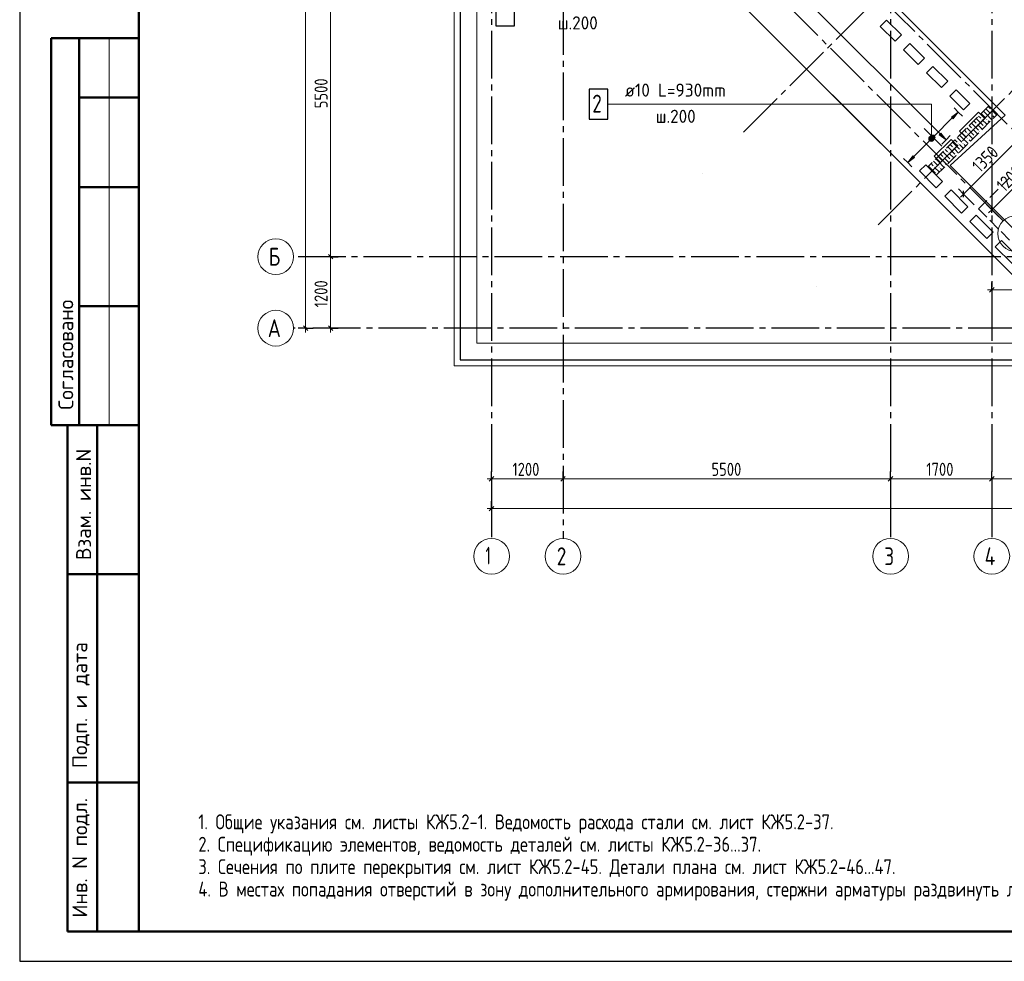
# Model space of a CAD drawing. Header units: millimetres. Extents: x 0 to 43617, y 0 to 59400.
# Tile 1 of 29: x 0 to 16534, y 0 to 15809. Entities that reach past the tile are written whole.
import ezdxf

# ---------------------------------------------------------------- set-up
doc = ezdxf.new("R2010")
doc.units = ezdxf.units.MM
doc.linetypes.add('______2', pattern=[270, 200, -70])
doc.linetypes.add('______5', pattern=[1100, 800, -100, 100, -100])
for name, color, linetype, lineweight in [('Standard', 7, 'Continuous', 25), ('ЖБ Пилон', 180, 'Continuous', 25), ('Обрамление П-обр. равн.', 7, 'Continuous', 25), ('Оси', 40, '______5', 18), ('Позиционная метка линия выноска', 7, 'Continuous', 13), ('Позиционная метка номер позиции', 7, 'Continuous', 13), ('Примечания', 7, 'Continuous', 25)]:
    doc.layers.add(name, color=color, linetype=linetype, lineweight=lineweight)
doc.layers.add('ЖБ Перекрытие верхний уровень', color=7, linetype='Continuous', lineweight=25, true_color=0xe0e0ff)
doc.styles.add('GOST 2.304-81', font='txt')
doc.styles.add('ISOCPEUR', font='txt')

msp = doc.modelspace()

# ---------------------------------------------------------------- hatches: boundary and pattern name
at = {"layer": 'ЖБ Пилон', "linetype": 'Continuous', "lineweight": 18, "transparency": 33554687}
for points in [[(16314, 14293), (16321, 14300), (16327, 14293), (16321, 14287)], [(16314, 14213), (16321, 14220), (16327, 14213), (16321, 14207)], [(16074, 14053), (16081, 14060), (16087, 14053), (16081, 14047)], [(16154, 14133), (16161, 14140), (16167, 14133), (16161, 14127)], [(16234, 14133), (16241, 14140), (16247, 14133), (16241, 14127)], [(15914, 13893), (15921, 13900), (15927, 13893), (15921, 13887)], [(15994, 13973), (16001, 13980), (16007, 13973), (16001, 13967)], [(16114, 13933), (16121, 13940), (16127, 13933), (16121, 13927)], [(16194, 14013), (16201, 14020), (16207, 14013), (16201, 14007)], [(15754, 13733), (15761, 13740), (15767, 13733), (15761, 13727)], [(15834, 13733), (15841, 13740), (15847, 13733), (15841, 13727)], [(15914, 13813), (15921, 13820), (15927, 13813), (15921, 13807)], [(16034, 13853), (16041, 13860), (16047, 13853), (16041, 13847)], [(15594, 13573), (15601, 13580), (15607, 13573), (15601, 13567)], [(15674, 13653), (15681, 13660), (15687, 13653), (15681, 13647)], [(15794, 13613), (15801, 13620), (15807, 13613), (15801, 13607)], [(15514, 13493), (15521, 13500), (15527, 13493), (15521, 13487)], [(15514, 13413), (15521, 13420), (15527, 13413), (15521, 13407)], [(15634, 13453), (15641, 13460), (15647, 13453), (15641, 13447)], [(15714, 13533), (15721, 13540), (15727, 13533), (15721, 13527)], [(15354, 13333), (15361, 13340), (15367, 13333), (15361, 13327)], [(15434, 13333), (15441, 13340), (15447, 13333), (15441, 13327)], [(15394, 13213), (15401, 13220), (15407, 13213), (15401, 13207)]]:
    msp.add_hatch(color=7, dxfattribs=at).paths.add_polyline_path(points, flags=16)
at = {"layer": 'Обрамление П-обр. равн.', "linetype": 'Continuous', "lineweight": 13, "transparency": 33554687}
for points in [[(15675, 14145), (15759, 14259), (15646, 14174)], [(15442, 13876), (15555, 13791), (15470, 13905)], [(15299, 13844), (15362, 13808), (15309, 13861)], [(15299, 13825), (15345, 13798), (15299, 13844)], [(15299, 13844), (15345, 13798), (15362, 13808)], [(15326, 13798), (15299, 13825), (15309, 13808)], [(15299, 13825), (15326, 13798), (15345, 13798)], [(15309, 13861), (15371, 13825), (15326, 13870)], [(15309, 13861), (15362, 13808), (15371, 13825)], [(15326, 13870), (15371, 13825), (15371, 13844)], [(15326, 13870), (15371, 13844), (15345, 13870)], [(15345, 13870), (15371, 13844), (15362, 13861)]]:
    msp.add_hatch(color=7, dxfattribs=at).paths.add_polyline_path(points)
msp.add_hatch(color=7, dxfattribs=at).paths.add_polyline_path([(15024, 13495), (14911, 13410), (14996, 13523)], flags=16)
at = {"layer": 'Позиционная метка номер позиции', "linetype": 'Continuous', "lineweight": 13, "transparency": 33554687}
for points in [[(15265, 13810), (15355, 13810), (15349, 13832)], [(15265, 13810), (15349, 13832), (15272, 13832)], [(15272, 13787), (15355, 13810), (15265, 13810)], [(15272, 13832), (15349, 13832), (15333, 13848)], [(15272, 13832), (15333, 13848), (15288, 13848)], [(15272, 13787), (15349, 13787), (15355, 13810)], [(15288, 13771), (15349, 13787), (15272, 13787)], [(15288, 13848), (15333, 13848), (15310, 13855)], [(15288, 13771), (15333, 13771), (15349, 13787)], [(15333, 13771), (15288, 13771), (15310, 13765)]]:
    msp.add_hatch(color=7, dxfattribs=at).paths.add_polyline_path(points)

# ---------------------------------------------------------------- linework, layer by layer
at = {"layer": 'Standard', "color": 7, "linetype": 'Continuous', "lineweight": 25, "transparency": 33554687}
for p, q in [((18094, 10100), (7394, 20800)), ((14557, 15800), (14451, 15694)), ((14805, 15553), (14557, 15800)), ((14451, 15694), (14699, 15446)), ((14699, 15446), (14805, 15553)), ((14946, 15411), (14840, 15305)), ((15194, 15164), (14946, 15411)), ((14840, 15305), (15088, 15058)), ((15088, 15058), (15194, 15164)), ((15335, 15022), (15229, 14916)), ((15229, 14916), (15477, 14669)), ((15583, 14775), (15335, 15022)), ((15477, 14669), (15583, 14775)), ((15724, 14633), (15618, 14527)), ((15957, 14400), (15724, 14633)), ((15618, 14527), (15851, 14294)), ((15851, 14294), (15957, 14400)), ((16099, 14259), (15781, 13940)), ((16205, 14152), (16099, 14259)), ((15887, 13834), (16205, 14152)), ((15781, 13940), (15887, 13834)), ((15639, 13799), (15356, 13516)), ((15745, 13693), (15639, 13799)), ((15462, 13410), (15745, 13693)), ((15356, 13516), (15462, 13410)), ((15215, 13375), (15109, 13269)), ((15109, 13269), (15392, 12986)), ((15498, 13092), (15215, 13375)), ((15392, 12986), (15498, 13092)), ((15639, 12950), (15533, 12844)), ((15922, 12668), (15639, 12950)), ((15850, 12828), (15850, 12934)), ((15533, 12844), (15816, 12561)), ((15816, 12561), (15922, 12668)), ((16324, 12566), (16324, 12672)), ((16063, 12526), (15957, 12420)), ((15957, 12420), (16240, 12137)), ((16346, 12243), (16063, 12526)), ((16240, 12137), (16346, 12243)), ((16488, 12102), (16382, 11996)), ((16771, 11819), (16488, 12102)), ((16382, 11996), (16664, 11713)), ((5258, 11793), (5183, 11868)), ((16286, 11235), (16361, 11310)), ((4839, 10593), (4764, 10668)), ((5258, 10593), (5183, 10668)), ((7886, 8063), (7961, 8138)), ((9086, 8063), (9161, 8138)), ((14586, 8063), (14661, 8138)), ((16286, 8063), (16361, 8138)), ((7961, 7638), (7886, 7563))]:
    msp.add_line(p, q, dxfattribs=at)
at = {"layer": 'Standard', "color": 7, "linetype": 'Continuous', "lineweight": 50, "transparency": 33554687}
for p, q in [((2000, 15500), (527, 15500)), ((527, 15500), (527, 9000)), ((527, 15500), (527, 9000)), ((1000, 15500), (1000, 9000)), ((2000, 14500), (1000, 14500)), ((2000, 13000), (1000, 13000)), ((2000, 11000), (1000, 11000)), ((0, 9000), (6, 9000)), ((527, 9000), (2000, 9000)), ((800, 500), (800, 9000)), ((800, 500), (800, 9000)), ((1300, 500), (1300, 9000)), ((800, 6500), (2000, 6500)), ((800, 3000), (2000, 3000)), ((2000, 500), (800, 500))]:
    msp.add_line(p, q, dxfattribs=at)
at = {"layer": 'Standard', "color": 7, "linetype": 'Continuous', "lineweight": 13, "transparency": 33554687}
for p, q in [((1500, 15500), (1500, 9000)), ((15850, 12881), (16805, 13835)), ((16324, 12619), (17173, 13468)), ((15850, 12881), (15797, 12828)), ((16324, 12619), (16271, 12566)), ((16324, 11273), (16249, 11273)), ((16324, 11273), (18210, 11273)), ((4802, 10630), (4802, 10555)), ((5221, 10630), (5221, 10555)), ((7924, 8100), (7849, 8100)), ((7924, 8100), (9124, 8100)), ((9124, 8100), (14624, 8100)), ((14624, 8100), (16324, 8100)), ((16324, 8100), (21824, 8100)), ((7924, 7600), (7849, 7600)), ((32974, 7600), (7924, 7600))]:
    msp.add_line(p, q, dxfattribs=at)
at = {"layer": 'Standard', "color": 251, "linetype": 'Continuous', "lineweight": -3, "true_color": 0x656565, "transparency": 33554687}
for p, q in [((15850, 12881), (15762, 12969)), ((15850, 12881), (15939, 12792)), ((15850, 12881), (16028, 12703)), ((16324, 12619), (16236, 12707)), ((16324, 12619), (16412, 12531)), ((16324, 12619), (16443, 12501)), ((5221, 11830), (5096, 11830)), ((5221, 11830), (5346, 11830)), ((5221, 11830), (5221, 11830)), ((16324, 11273), (16324, 11398)), ((16324, 11273), (16324, 11148)), ((4802, 10630), (4677, 10630)), ((4802, 10630), (4700, 10630)), ((4802, 10630), (4927, 10630)), ((5221, 10630), (5096, 10630)), ((5221, 10630), (5346, 10630)), ((5221, 10630), (5221, 10630)), ((7924, 8100), (7924, 8225)), ((9124, 8100), (9124, 8225)), ((14624, 8100), (14624, 8225)), ((16324, 8100), (16324, 8225)), ((7924, 8100), (7924, 7975)), ((7924, 8100), (7924, 7648)), ((9124, 8100), (9124, 7975)), ((9124, 8100), (9124, 7648)), ((14624, 8100), (14624, 7975)), ((14624, 8100), (14624, 7648)), ((16324, 8100), (16324, 7975)), ((16324, 8100), (16324, 7648)), ((7924, 7600), (7924, 7725)), ((7924, 7600), (7924, 7475)), ((7924, 7600), (7924, 7550))]:
    msp.add_line(p, q, dxfattribs=at)
at = {"layer": 'Standard', "color": 7, "linetype": 'Continuous', "lineweight": 13, "transparency": 33554687}
msp.add_lwpolyline([(0, 0), (42000, 0), (42000, 59400), (0, 59400), (0, 0)], close=True, dxfattribs=at)
for points in [[(42000, 59400), (0, 59400), (0, 0), (42000, 0), (42000, 59400)], [(42000, 59400), (0, 59400), (0, 0), (42000, 0), (42000, 59400)], [(7674, 10380), (33074, 10380), (33074, 57220), (7674, 57220), (7674, 10380)], [(4802, 10630), (4802, 33448), (4802, 33448), (4802, 57120)], [(5221, 11830), (5221, 15087), (5221, 15087), (5221, 17330)], [(5221, 10630), (5221, 10921), (5221, 10921), (5221, 11830)]]:
    msp.add_lwpolyline(points, dxfattribs=at)
at = {"layer": 'Standard', "color": 7, "linetype": 'Continuous', "lineweight": 25, "transparency": 33554687}
for points in [[(42000, 59400), (0, 59400), (0, 0), (42000, 0), (42000, 59400)], [(7394, 10100), (33074, 10100), (33074, 57220), (7394, 57220), (7394, 10100)]]:
    msp.add_lwpolyline(points, dxfattribs=at)
at = {"layer": 'Standard', "color": 7, "linetype": 'Continuous', "lineweight": 50, "transparency": 33554687}
msp.add_lwpolyline([(2000, 58900), (41500, 58900), (41500, 500), (2000, 500), (2000, 58900)], close=True, dxfattribs=at)
at = {"layer": 'Standard', "color": 254, "linetype": 'Continuous', "lineweight": 18, "true_color": 0xc4c4ff, "transparency": 33554687}
msp.add_lwpolyline([(7294, 10000), (33174, 10000), (33174, 57320), (7294, 57320), (7294, 10000)], dxfattribs=at)
at = {"layer": 'ЖБ Перекрытие верхний уровень', "color": 7, "linetype": 'Continuous', "lineweight": 18, "transparency": 33554687}
for p, q in [((10527, 17667), (15264, 12929)), ((14451, 15694), (14557, 15800)), ((14557, 15800), (14805, 15553)), ((14699, 15446), (14451, 15694)), ((14805, 15553), (14699, 15446)), ((14840, 15305), (14946, 15411)), ((14946, 15411), (15194, 15164)), ((15088, 15058), (14840, 15305)), ((15194, 15164), (15088, 15058)), ((15229, 14916), (15335, 15022)), ((15477, 14669), (15229, 14916)), ((15335, 15022), (15583, 14775)), ((15583, 14775), (15477, 14669)), ((15618, 14527), (15724, 14633)), ((15724, 14633), (15957, 14400)), ((15851, 14294), (15618, 14527)), ((15957, 14400), (15851, 14294)), ((15781, 13940), (16099, 14259)), ((16099, 14259), (16205, 14152)), ((16205, 14152), (15887, 13834)), ((15887, 13834), (15781, 13940)), ((15356, 13516), (15639, 13799)), ((15639, 13799), (15745, 13693)), ((15745, 13693), (15462, 13410)), ((15462, 13410), (15356, 13516)), ((15109, 13269), (15215, 13375)), ((15392, 12986), (15109, 13269)), ((15215, 13375), (15498, 13092)), ((15498, 13092), (15392, 12986)), ((15264, 12929), (18094, 10100)), ((15533, 12844), (15639, 12950)), ((15639, 12950), (15922, 12668)), ((15816, 12561), (15533, 12844)), ((15922, 12668), (15816, 12561)), ((15957, 12420), (16063, 12526)), ((16240, 12137), (15957, 12420)), ((16063, 12526), (16346, 12243)), ((16346, 12243), (16240, 12137)), ((16382, 11996), (16488, 12102)), ((16488, 12102), (16771, 11819)), ((16664, 11713), (16382, 11996))]:
    msp.add_line(p, q, dxfattribs=at)
at = {"layer": 'ЖБ Пилон', "color": 253, "linetype": '______2', "lineweight": 13, "true_color": 0xa0a0a0, "transparency": 33554687}
for p, q in [((16276, 14365), (15250, 13339)), ((15392, 13198), (16417, 14223)), ((16417, 14223), (16276, 14365)), ((15250, 13339), (15392, 13198))]:
    msp.add_line(p, q, dxfattribs=at)
at = {"layer": 'ЖБ Пилон', "color": 9, "linetype": 'Continuous', "lineweight": 18, "true_color": 0xc7c7c7, "transparency": 33554687}
for p, q in [((16143, 14232), (16221, 14153)), ((16183, 14272), (16221, 14233)), ((16221, 14233), (16324, 14130)), ((16223, 14312), (16301, 14233)), ((16263, 14352), (16301, 14313)), ((16381, 14233), (16341, 14273)), ((16404, 14210), (16381, 14233)), ((15983, 14072), (16101, 13953)), ((16023, 14112), (16061, 14073)), ((16063, 14152), (16181, 14033)), ((16103, 14192), (16141, 14153)), ((16221, 14073), (16181, 14113)), ((16244, 14050), (16221, 14073)), ((16261, 14113), (16284, 14090)), ((16341, 14193), (16364, 14170)), ((15823, 13912), (15901, 13833)), ((15863, 13952), (15901, 13913)), ((15903, 13992), (16021, 13873)), ((15943, 14032), (15981, 13993)), ((16084, 13890), (16021, 13953)), ((16164, 13970), (16101, 14033)), ((15663, 13752), (15781, 13633)), ((15703, 13792), (15741, 13753)), ((15743, 13832), (15821, 13753)), ((15783, 13872), (15821, 13833)), ((15821, 13833), (15924, 13730)), ((15981, 13833), (15941, 13873)), ((15941, 13793), (15964, 13770)), ((16004, 13810), (15981, 13833)), ((15503, 13592), (15621, 13473)), ((15543, 13632), (15581, 13593)), ((15583, 13672), (15701, 13553)), ((15623, 13712), (15661, 13673)), ((15764, 13570), (15701, 13633)), ((15821, 13673), (15781, 13713)), ((15844, 13650), (15821, 13673)), ((15861, 13713), (15884, 13690)), ((15343, 13432), (15421, 13353)), ((15383, 13472), (15421, 13433)), ((15421, 13433), (15524, 13330)), ((15423, 13512), (15501, 13433)), ((15463, 13552), (15501, 13513)), ((15581, 13433), (15541, 13473)), ((15541, 13393), (15564, 13370)), ((15604, 13410), (15581, 13433)), ((15684, 13490), (15621, 13553)), ((15263, 13352), (15381, 13233)), ((15303, 13392), (15341, 13353)), ((15421, 13273), (15381, 13313)), ((15444, 13250), (15421, 13273)), ((15461, 13313), (15484, 13290))]:
    msp.add_line(p, q, dxfattribs=at)
at = {"layer": 'Обрамление П-обр. равн.', "color": 251, "linetype": 'Continuous', "lineweight": 13, "true_color": 0x494949, "transparency": 33554687}
for p, q in [((11899, 17447), (15456, 13890)), ((15759, 14259), (15646, 14174)), ((15675, 14145), (15759, 14259)), ((15759, 14259), (15689, 14329)), ((15759, 14259), (15830, 14188)), ((15759, 14259), (15759, 14259)), ((15356, 13855), (15660, 14160)), ((15646, 14174), (15675, 14145)), ((15470, 13905), (15442, 13876)), ((15555, 13791), (15470, 13905)), ((15010, 13509), (15314, 13813)), ((15309, 13861), (15309, 13861)), ((15362, 13808), (15362, 13808)), ((15442, 13876), (15555, 13791)), ((15555, 13791), (15484, 13721)), ((15555, 13791), (15625, 13862)), ((15555, 13791), (15555, 13791)), ((14911, 13410), (14840, 13481)), ((14911, 13410), (14996, 13523)), ((15024, 13495), (14911, 13410)), ((14911, 13410), (14982, 13339)), ((14911, 13410), (14911, 13410)), ((14996, 13523), (15024, 13495))]:
    msp.add_line(p, q, dxfattribs=at)
at = {"layer": 'Обрамление П-обр. равн.', "color": 7, "linetype": 'Continuous', "lineweight": 25, "transparency": 33554687}
msp.add_line((15484, 13686), (15187, 13983), dxfattribs=at)
for points in [[(7997, 15708), (8307, 15708), (8307, 16208), (7997, 16208), (7997, 15708)], [(9565, 14140), (9875, 14140), (9875, 14640), (9565, 14640), (9565, 14140)]]:
    msp.add_lwpolyline(points, dxfattribs=at)
at = {"layer": 'Обрамление П-обр. равн.', "color": 251, "linetype": 'Continuous', "lineweight": 13, "true_color": 0x494949, "transparency": 33554687}
msp.add_circle((15335, 13834), 37.5, dxfattribs=at)
at = {"layer": 'Оси', "color": 8, "linetype": '______5', "lineweight": -3, "transparency": 33554687}
for p, q in [((9124, 57820), (9124, 7100)), ((7924, 57420), (7924, 7100)), ((14624, 57420), (14624, 7100)), ((16324, 57420), (16324, 7100)), ((12153, 13919), (31163, 32929)), ((14416, 12363), (33072, 31020)), ((16513, 12430), (7200, 21743)), ((17362, 13278), (10923, 19717)), ((11467, 13233), (11467, 13233)), ((11467, 13233), (11467, 13233)), ((34074, 11830), (4600, 11830)), ((13376, 11324), (13376, 11324)), ((13376, 11324), (13376, 11324)), ((33224, 10630), (4600, 10630))]:
    msp.add_line(p, q, dxfattribs=at)
at = {"layer": 'Оси', "color": 7, "linetype": 'Continuous', "lineweight": 13, "transparency": 33554687}
for centre in [(16725, 12218), (4300, 11830), (4300, 10630), (7924, 6800), (9124, 6800), (14624, 6800), (16324, 6800)]:
    msp.add_circle(centre, 300, dxfattribs=at)
at = {"layer": 'Позиционная метка линия выноска', "color": 251, "linetype": 'Continuous', "lineweight": 13, "true_color": 0x494949, "transparency": 33554687}
msp.add_lwpolyline([(7975, 21025), (10508, 18479), (11391, 19362), (16546, 14207), (15623, 13362), (18326, 10660), (19834, 10660), (19834, 11910), (26554, 11910), (26554, 10660), (29494, 10660), (29494, 11910), (33024, 11910)], dxfattribs=at)
at = {"layer": 'Позиционная метка номер позиции', "color": 7, "linetype": 'Continuous', "lineweight": 13, "transparency": 33554687}
for p, q in [((15265, 13810), (15265, 13810)), ((15310, 13855), (15310, 13855)), ((15310, 13765), (15310, 13765)), ((15355, 13810), (15355, 13810))]:
    msp.add_line(p, q, dxfattribs=at)
msp.add_lwpolyline([(15310, 13810), (15310, 14390), (9875, 14390)], dxfattribs=at)
msp.add_circle((15310, 13810), 45, dxfattribs=at)
at = {"layer": 'Примечания', "color": 7, "linetype": '______2', "lineweight": 18, "transparency": 33554687}
for p, q in [((16099, 12632), (17372, 13905)), ((18149, 10582), (16099, 12632))]:
    msp.add_line(p, q, dxfattribs=at)

# ---------------------------------------------------------------- texts
at = {"layer": 'Standard', "color": 7, "linetype": 'Continuous', "lineweight": 25, "transparency": 33554687, "char_height": 220, "attachment_point": 7, "style": 'GOST 2.304-81'}
for s, insert, width, rotation in [('5500', (5171, 14322), 641.48, 90), ('1350', (16126, 13228), 594.59, 45), ('1200', (16536, 12902), 625.74, 45), ('1200', (5170, 10980), 625.74, 90)]:
    msp.add_mtext(s, dxfattribs=dict(at, insert=insert, width=width, rotation=rotation))
at = {"layer": 'Standard', "color": 7, "linetype": 'Continuous', "lineweight": 50, "transparency": 33554687, "char_height": 250, "attachment_point": 7, "rotation": 90, "style": 'ISOCPEUR'}
for s, insert, width in [('\\A1;{\\fISOCPEUR|i0|b0;\\H250.000000;\\W1.000000;\\C7;Согласовано}\\P', (900, 9261), 2071.88), ('\\A1;{\\fISOCPEUR|i0|b0;\\H250.000000;\\W1.000000;\\C7;Взам. инв.N}\\P', (1198, 6736), 1909.1), ('\\A1;{\\fISOCPEUR|i0|b0;\\H250.000000;\\W1.000000;\\C7;Подп. и дата}\\P', (1174, 3242), 2197.06), ('\\A1;{\\fISOCPEUR|i0|b0;\\H250.000000;\\W1.000000;\\C7;Инв. N подл.}\\P', (1174, 734), 2021.79)]:
    msp.add_mtext(s, dxfattribs=dict(at, insert=insert, width=width))
at = {"layer": 'Standard', "color": 7, "linetype": 'Continuous', "lineweight": 25, "transparency": 33554687, "char_height": 220, "attachment_point": 7, "style": 'GOST 2.304-81'}
for s, insert, width in [('1200', (8274, 8150), 625.73), ('5500', (11616, 8150), 641.48), ('1700', (15224, 8150), 625.74)]:
    msp.add_mtext(s, dxfattribs=dict(at, insert=insert, width=width))
at = {"layer": 'Standard', "color": 7, "linetype": 'Continuous', "lineweight": 13, "transparency": 33554687, "insert": (3000, 2467), "char_height": 250, "width": 20566.88, "attachment_point": 1, "line_spacing_factor": 0.903614}
msp.add_mtext('\\A1;{\\fGOST 2.304-81|i0|b0;\\H250.000000;\\W1.000000;\\C7;1. Общие указания см. листы КЖ5.2-1. Ведомость расхода стали см. лист КЖ5.2-37.}\\P{\\fGOST 2.304-81|i0|b0;\\H250.000000;\\W1.000000;\\C7;2. Спецификацию элементов, ведомость деталей см. листы КЖ5.2-36...37.}\\P{\\fGOST 2.304-81|i0|b0;\\H250.000000;\\W1.000000;\\C7;3. Сечения по плите перекрытия см. лист КЖ5.2-45. Детали плана см. лист КЖ5.2-46...47.}\\P{\\fGOST 2.304-81|i0|b0;\\H250.000000;\\W1.000000;\\C7;4. В местах попадания отверстий в зону дополнительного армирования, стержни арматуры раздвинуть либо отогнцть по месту.}\\P', dxfattribs=at)
at = {"layer": 'Обрамление П-обр. равн.', "color": 7, "linetype": 'Continuous', "lineweight": 13, "transparency": 33554687, "attachment_point": 7, "style": 'ISOCPEUR'}
for s, insert, char_height, width in [('\\W0.95;ш.200 ', (9035, 15645), 220, 962.13), ('\\W0.96;ø10 L=930mm ', (10163, 14517), 220, 1996.29), ('\\W0.78;2', (9615, 14250), 300, 326.41), ('\\W0.95;ш.200 ', (10680, 14077), 220, 962.14)]:
    msp.add_mtext(s, dxfattribs=dict(at, insert=insert, char_height=char_height, width=width))
at = {"layer": 'Оси', "color": 7, "linetype": 'Continuous', "lineweight": 25, "transparency": 33554687, "char_height": 300, "attachment_point": 7, "style": 'ISOCPEUR'}
for s, insert, width in [('\\W0.80;Б', (4180, 11680), 359.83), ('\\W0.82;А', (4165, 10480), 392.65), ('\\W0.56;1', (7824, 6660), 233.32), ('\\W0.78;2', (9019, 6650), 326.41), ('\\W0.78;3', (14519, 6650), 326.41), ('\\W0.80;4', (16204, 6650), 359.83)]:
    msp.add_mtext(s, dxfattribs=dict(at, insert=insert, width=width))

doc.saveas('drawing.dxf')
